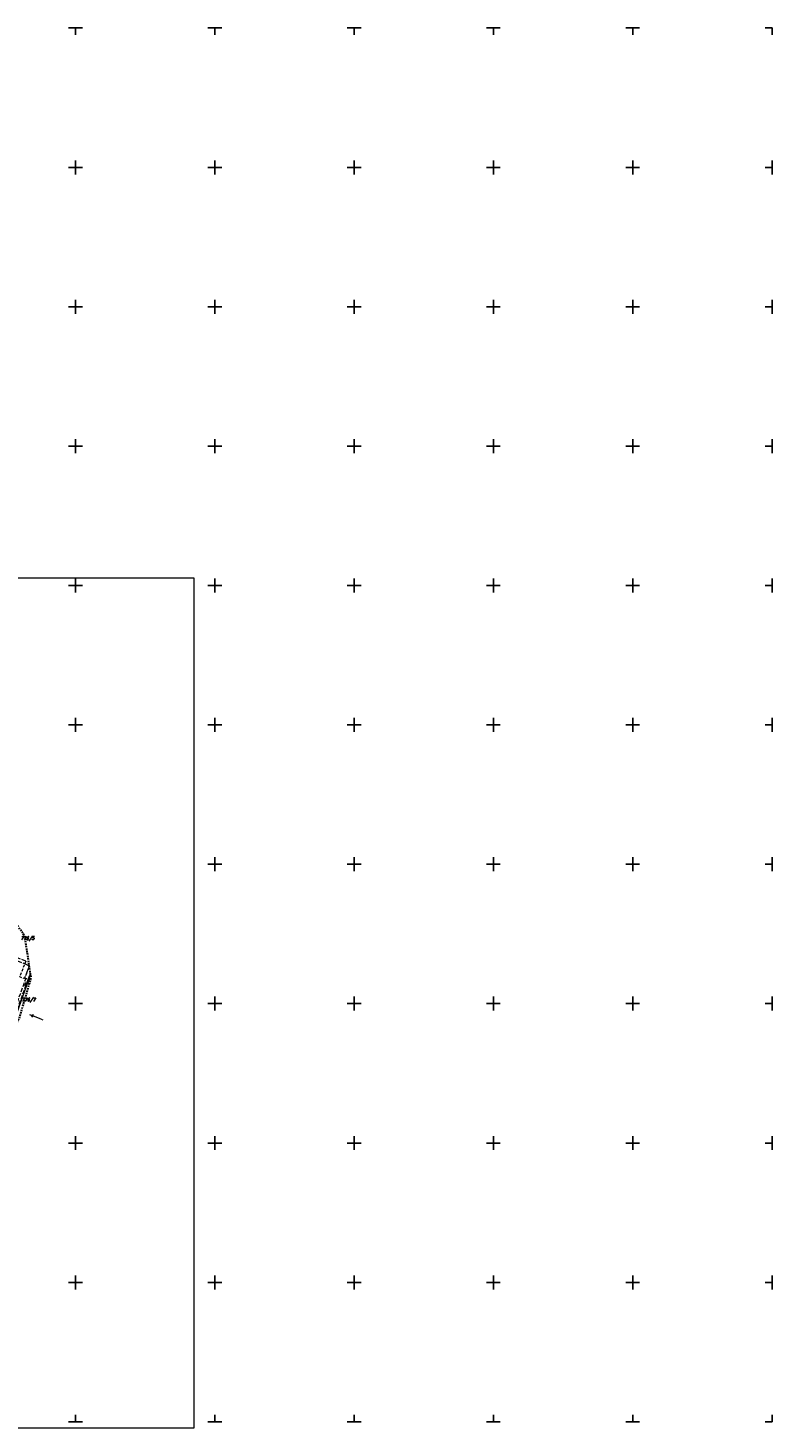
# Model space of a CAD drawing. Header units: metres. Extents: x 7435600 to 7436400, y 5537603 to 5538250.
# Tile 43 of 43: x 7436133 to 7436400, y 5537748 to 5538250. Entities that reach past the tile are written whole.
import ezdxf
from ezdxf.enums import TextEntityAlignment as Align

# ---------------------------------------------------------------- set-up
doc = ezdxf.new("R2010")
doc.units = ezdxf.units.M
doc.header["$MEASUREMENT"] = 0
for name, pattern in [('1.5_0.5', [2, 1.5, -0.5]), ('2', [0.9, 0.6, -0.3]), ('219-500', [0]), ('mz1.0_0.5', [1.5, 1, -0.5])]:
    doc.linetypes.add(name, pattern=pattern)
doc.layers.get('0').update_dxf_attribs({"color": 2, "linetype": 'CONTINUOUS', "lineweight": 5})
doc.layers.add('!ramka', color=2, linetype='CONTINUOUS', lineweight=0)
for name, color, linetype in [('203-Punkt załamania granicy działki nie stabilizowany-Atr103', 7, 'CONTINUOUS'), ('211-Nr działki', 7, 'CONTINUOUS'), ('219-Linia granicy', 7, 'CONTINUOUS'), ('jezdnia (powierzchnia)', 7, 'CONTINUOUS'), ('jezdnia (powierzchnia)-Atr17', 7, 'CONTINUOUS'), ('przewód elektroenergetyczny niskiego napięcia (linia) - symbol', 7, 'CONTINUOUS'), ('trawnik (powierzchnia)', 7, 'CONTINUOUS'), ('Wstawianie ramki sekcyjnej z opisem', 7, 'CONTINUOUS'), ('Zakres', 7, 'CONTINUOUS')]:
    doc.layers.add(name, color=color, linetype=linetype)
doc.styles.get("Standard").update_dxf_attribs({"font": 'italic_1250.shx', "width": 0.75})

# ---------------------------------------------------------------- blocks, each defined once
blk = doc.blocks.new('PE04')
at = {"color": 0, "linetype": 'Continuous', "lineweight": 13}
for p, q in [((0.65, 0), (0, 0)), ((0.65, 0), (1.65, 0)), ((1.65, 0), (2.65, 0)), ((2.65, 0), (3.65, 0)), ((3.65, 0), (4.65, 0)), ((4.65, 0), (3.784, 0.5)), ((4.65, 0), (3.784, -0.5)), ((4.65, 0), (5, 0))]:
    blk.add_line(p, q, dxfattribs=at)
blk = doc.blocks.new('RAMKA500K')
at = {"color": 0}
for p, q in [((147.5, 250), (152.5, 250)), ((150, 247.5), (150, 250)), ((197.5, 250), (202.5, 250)), ((200, 247.5), (200, 250)), ((247.5, 250), (252.5, 250)), ((250, 247.5), (250, 250)), ((297.5, 250), (302.5, 250)), ((300, 247.5), (300, 250)), ((347.5, 250), (352.5, 250)), ((350, 247.5), (350, 250)), ((397.5, 250), (400, 250)), ((400, 247.5), (400, 250)), ((150, 197.5), (150, 202.5)), ((200, 197.5), (200, 202.5)), ((250, 197.5), (250, 202.5)), ((300, 197.5), (300, 202.5)), ((350, 197.5), (350, 202.5)), ((400, 197.5), (400, 202.5)), ((147.5, 200), (152.5, 200)), ((197.5, 200), (202.5, 200)), ((247.5, 200), (252.5, 200)), ((297.5, 200), (302.5, 200)), ((347.5, 200), (352.5, 200)), ((397.5, 200), (400, 200)), ((150, 147.5), (150, 152.5)), ((200, 147.5), (200, 152.5)), ((250, 147.5), (250, 152.5)), ((300, 147.5), (300, 152.5)), ((350, 147.5), (350, 152.5)), ((400, 147.5), (400, 152.5)), ((147.5, 150), (152.5, 150)), ((197.5, 150), (202.5, 150)), ((247.5, 150), (252.5, 150)), ((297.5, 150), (302.5, 150)), ((347.5, 150), (352.5, 150)), ((397.5, 150), (400, 150)), ((150, 97.5), (150, 102.5)), ((200, 97.5), (200, 102.5)), ((250, 97.5), (250, 102.5)), ((300, 97.5), (300, 102.5)), ((350, 97.5), (350, 102.5)), ((400, 97.5), (400, 102.5)), ((147.5, 100), (152.5, 100)), ((197.5, 100), (202.5, 100)), ((247.5, 100), (252.5, 100)), ((297.5, 100), (302.5, 100)), ((347.5, 100), (352.5, 100)), ((397.5, 100), (400, 100)), ((150, 47.5), (150, 52.5)), ((200, 47.5), (200, 52.5)), ((250, 47.5), (250, 52.5)), ((300, 47.5), (300, 52.5)), ((350, 47.5), (350, 52.5)), ((400, 47.5), (400, 52.5)), ((147.5, 50), (152.5, 50)), ((197.5, 50), (202.5, 50)), ((247.5, 50), (252.5, 50)), ((297.5, 50), (302.5, 50)), ((347.5, 50), (352.5, 50)), ((397.5, 50), (400, 50)), ((147.5, 0), (152.5, 0)), ((150, 0), (150, 2.5)), ((197.5, 0), (202.5, 0)), ((200, 0), (200, 2.5)), ((247.5, 0), (252.5, 0)), ((250, 0), (250, 2.5)), ((297.5, 0), (302.5, 0)), ((300, 0), (300, 2.5)), ((347.5, 0), (352.5, 0)), ((350, 0), (350, 2.5)), ((397.5, 0), (400, 0)), ((400, 0), (400, 2.5))]:
    blk.add_line(p, q, dxfattribs=at)

msp = doc.modelspace()

# ---------------------------------------------------------------- linework, layer by layer
at = {"layer": '!ramka', "color": 251, "linetype": 'Continuous', "lineweight": 13}
msp.add_3dface([(7435692.45, 5538052.76), (7436192.45, 5538052.76), (7436192.45, 5537747.76), (7435692.45, 5537747.76)], dxfattribs=at)
at = {"layer": '219-Linia granicy', "color": 96, "linetype": '219-500', "lineweight": 13, "flags": 128}
for points in [[(7436129.07, 5537896.79), (7436133.94, 5537910.3)], [(7436132.94, 5537908.21), (7436133.9, 5537910.58)]]:
    msp.add_lwpolyline(points, dxfattribs=at)
at = {"layer": 'jezdnia (powierzchnia)', "color": 251, "linetype": '1.5_0.5', "lineweight": 13, "flags": 128}
msp.add_lwpolyline([(7436132.18, 5537915.27), (7436124.16, 5537918.34), (7436123.69, 5537917.38), (7436121.3, 5537913.04), (7436117.33, 5537901.85), (7436122.34, 5537899.59), (7436123.47, 5537899.11), (7436124.04, 5537898.84), (7436128.77, 5537896.91), (7436133.04, 5537908.65), (7436132.18, 5537908.99), (7436128.61, 5537899.14), (7436128.16, 5537899.31), (7436128.23, 5537899.5), (7436119.26, 5537902.86), (7436119.19, 5537902.67), (7436118.77, 5537902.83), (7436122.19, 5537912.34), (7436122.36, 5537912.76), (7436124.66, 5537917), (7436126.87, 5537916.29), (7436128.75, 5537915.53), (7436131.89, 5537914.3)], close=True, dxfattribs=at)
for points in [[(7436133.47, 5537913.49), (7436131.73, 5537909.15), (7436132.18, 5537908.99), (7436133.04, 5537908.65), (7436133.86, 5537910.84)], [(7436132.18, 5537915.27), (7436131.89, 5537914.3), (7436133.44, 5537913.65)]]:
    msp.add_lwpolyline(points, dxfattribs=at)
at = {"layer": 'trawnik (powierzchnia)', "color": 251, "linetype": 'mz1.0_0.5', "lineweight": 13, "flags": 128}
msp.add_lwpolyline([(7436133.44, 5537913.65), (7436133.47, 5537913.49), (7436131.73, 5537909.15), (7436131.66, 5537908.96), (7436130.03, 5537909.59), (7436131.89, 5537914.3)], close=True, dxfattribs=at)
at = {"layer": 'Zakres', "color": 5, "linetype": '2', "lineweight": 30, "flags": 128}
msp.add_lwpolyline([(7435791.95, 5538004.83), (7435788.55, 5537993.08), (7435787.96, 5537986.53), (7435787.35, 5537979.77), (7435791.23, 5537966.98), (7435799.62, 5537956.58), (7435811.29, 5537950.08), (7435839.35, 5537940.91), (7435847.93, 5537935.74), (7435857.59, 5537931.73), (7435868.01, 5537930.77), (7435873.84, 5537931.1), (7435927.63, 5537913.78), (7435934.32, 5537910.49), (7435948.84, 5537901.62), (7435957.74, 5537897.76), (7436015.82, 5537881.67), (7436056.09, 5537869.29), (7436058.12, 5537868.73), (7436082.82, 5537862.73), (7436097.96, 5537862.42), (7436111.81, 5537868.54), (7436121.78, 5537879.94), (7436129.89, 5537894.76), (7436134.11, 5537909.18), (7436131.89, 5537924.04), (7436123.64, 5537936.6), (7436110.88, 5537944.55), (7436055.14, 5537964.31), (7436052.48, 5537965.13), (7436027.84, 5537971.72), (7435999.56, 5537979.44), (7435995.34, 5537981.24), (7435974.61, 5537991.35), (7435974.21, 5537991.54), (7435952.34, 5538001.86), (7435940.13, 5538005.1), (7435927.06, 5538006.13), (7435886.07, 5538018.53), (7435885.05, 5538018.82), (7435855.64, 5538026.76), (7435837.67, 5538033.11), (7435824.44, 5538035.07), (7435811.44, 5538031.93), (7435800.57, 5538024.15), (7435795.41, 5538016.01), (7435793.41, 5538012.85)], close=True, dxfattribs=at)

# ---------------------------------------------------------------- block references
at = {"layer": 'przewód elektroenergetyczny niskiego napięcia (linia) - symbol', "color": 1, "linetype": 'Continuous', "lineweight": 13, "rotation": 158.489}
msp.add_blockref('PE04', (7436138.33, 5537894.19), dxfattribs=at)
at = {"layer": 'Wstawianie ramki sekcyjnej z opisem', "color": 251, "linetype": 'Continuous', "lineweight": 13}
for p in [(7436000, 5538000), (7436000, 5537750)]:
    msp.add_blockref('RAMKA500K', p, dxfattribs=at)

# ---------------------------------------------------------------- texts
at = {"layer": '203-Punkt załamania granicy działki nie stabilizowany-Atr103', "color": 251, "lineweight": 13, "width": 0.9}
msp.add_text('6', height=0.75, dxfattribs=at).set_placement((7436132.94, 5537908.21), align=Align.BOTTOM_LEFT)
msp.add_text('6', height=0.75, dxfattribs=at).set_placement((7436132.94, 5537908.21), align=Align.BOTTOM_LEFT)
at = {"layer": '211-Nr działki', "color": 96, "linetype": 'Continuous', "lineweight": 13, "width": 0.9}
for s, p in [('776/5', (7436130.36, 5537924.08)), ('776/7', (7436130.73, 5537902.07))]:
    msp.add_text(s, height=1.25, dxfattribs=at).set_placement(p, align=Align.TOP_LEFT)
at = {"layer": 'jezdnia (powierzchnia)-Atr17', "color": 251, "lineweight": 13, "width": 0.9}
msp.add_text('j.tl.', height=0.75, dxfattribs=at).set_placement((7436131.81, 5537906.81))

doc.saveas('drawing.dxf')
